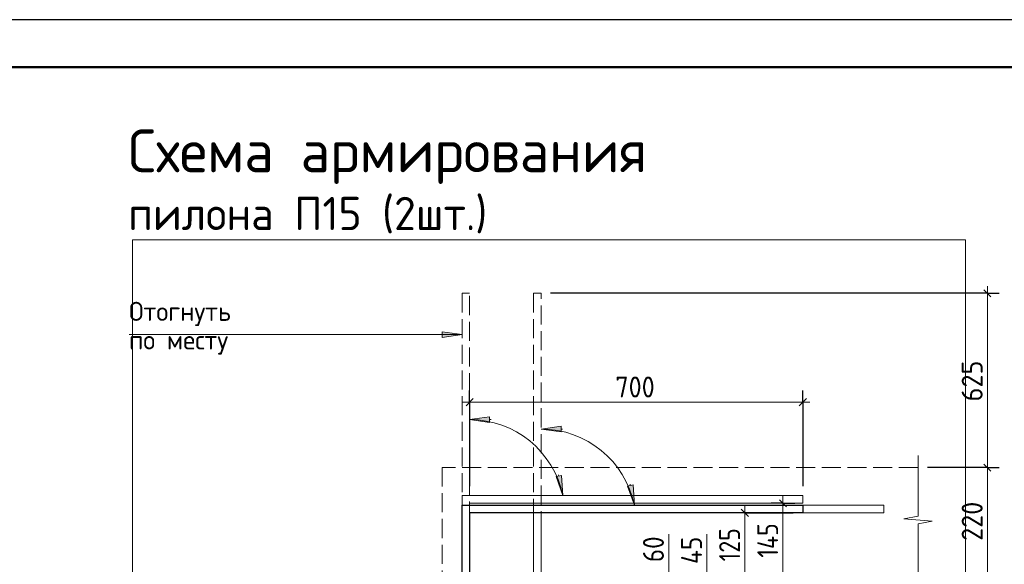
# Model space of a CAD drawing. Header units: millimetres. Extents: x 0 to 59400, y 0 to 42000.
# Tile 24 of 29: x 37211 to 47554, y 36280 to 42000. Entities that reach past the tile are written whole.
import ezdxf

# ---------------------------------------------------------------- set-up
doc = ezdxf.new("R2010")
doc.units = ezdxf.units.MM
doc.linetypes.add('______2', pattern=[270, 200, -70])
for name, color, linetype, lineweight in [('S1 ДОП Продольная арматура', 52, 'Continuous', 25), ('S1 Продольная арматура', 52, 'Continuous', 25), ('Standard', 7, 'Continuous', 25), ('ЖБ Перекрытие верхний уровень', 7, 'Continuous', 18), ('Заголовок чертежа', 7, 'Continuous', 25), ('Позиционная метка диаметр_ шаг', 7, 'Continuous', 13), ('Примечания', 7, 'Continuous', 13), ('Размерная выноска', 7, 'Continuous', 13), ('Размерная линия_ общее', 7, 'Continuous', 13)]:
    doc.layers.add(name, color=color, linetype=linetype, lineweight=lineweight)
doc.styles.add('ISOCPEUR', font='txt')

msp = doc.modelspace()

# ---------------------------------------------------------------- hatches: boundary and pattern name
at = {"layer": 'Примечания', "linetype": 'Continuous', "lineweight": 13, "transparency": 33554687}
for points in [[(41647, 38662), (41857, 38692), (41647, 38722)], [(42147, 37830), (41937, 37800), (42147, 37770)], [(42898, 37730), (42688, 37700), (42898, 37670)]]:
    msp.add_hatch(color=7, dxfattribs=at).paths.add_polyline_path(points)
for points in [[(42903, 37213), (42916, 37001), (42845, 37201)], [(43655, 37113), (43668, 36901), (43596, 37101)]]:
    msp.add_hatch(color=7, dxfattribs=at).paths.add_polyline_path(points, flags=16)

# ---------------------------------------------------------------- linework, layer by layer
at = {"layer": 'S1 ДОП Продольная арматура', "color": 28, "linetype": 'Continuous', "lineweight": 25, "true_color": 0x50140a, "transparency": 33554687}
msp.add_lwpolyline([(45437, 36821), (41937, 36821), (41937, 27721), (41857, 27721), (41857, 36901), (45437, 36901), (45437, 36821)], dxfattribs=at)
msp.add_lwpolyline([(45437, 36821), (41937, 36821), (41937, 27721), (41857, 27721), (41857, 36901), (45437, 36901), (45437, 36821)], dxfattribs=at)
msp.add_lwpolyline([(45437, 36821), (41937, 36821), (41937, 27721), (41857, 27721), (41857, 36901), (45437, 36901), (45437, 36821)], dxfattribs=at)
msp.add_lwpolyline([(45437, 36821), (41937, 36821), (41937, 27721), (41857, 27721), (41857, 36901), (45437, 36901), (45437, 36821)], dxfattribs=at)
msp.add_lwpolyline([(45437, 36821), (41937, 36821), (41937, 27721), (41857, 27721), (41857, 36901), (45437, 36901), (45437, 36821)], dxfattribs=at)
msp.add_lwpolyline([(45437, 36821), (41937, 36821), (41937, 27721), (41857, 27721), (41857, 36901), (45437, 36901), (45437, 36821)], dxfattribs=at)
msp.add_lwpolyline([(45437, 36821), (41937, 36821), (41937, 27721), (41857, 27721), (41857, 36901), (45437, 36901), (45437, 36821)], dxfattribs=at)
msp.add_lwpolyline([(45437, 36821), (41937, 36821), (41937, 27721), (41857, 27721), (41857, 36901), (45437, 36901), (45437, 36821)], dxfattribs=at)
msp.add_lwpolyline([(45437, 36821), (41937, 36821), (41937, 27721), (41857, 27721), (41857, 36901), (45437, 36901), (45437, 36821)], dxfattribs=at)
at = {"layer": 'S1 Продольная арматура', "color": 7, "linetype": 'Continuous', "lineweight": 18, "transparency": 33554687}
for points in [[(41857, 18396), (41857, 37001), (45437, 37001), (45437, 36921), (41937, 36921), (41937, 18396), (41857, 18396)], [(41857, 18396), (41857, 37001), (45437, 37001), (45437, 36921), (41937, 36921), (41937, 18396), (41857, 18396)], [(41857, 18396), (41857, 37001), (45437, 37001), (45437, 36921), (41937, 36921), (41937, 18396), (41857, 18396)], [(41857, 18396), (41857, 37001), (45437, 37001), (45437, 36921), (41937, 36921), (41937, 18396), (41857, 18396)], [(42607, 18396), (42607, 36901), (46287, 36901), (46287, 36821), (42687, 36821), (42687, 18396), (42607, 18396)], [(42607, 18396), (42607, 36901), (46287, 36901), (46287, 36821), (42687, 36821), (42687, 18396), (42607, 18396)], [(42607, 18396), (42607, 36901), (46287, 36901), (46287, 36821), (42687, 36821), (42687, 18396), (42607, 18396)], [(42607, 18396), (42607, 36901), (46287, 36901), (46287, 36821), (42687, 36821), (42687, 18396), (42607, 18396)]]:
    msp.add_lwpolyline(points, dxfattribs=at)
at = {"layer": 'Standard', "color": 251, "linetype": 'Continuous', "lineweight": 25, "true_color": 0x656565, "transparency": 33554687}
msp.add_line((44866, 36783), (44791, 36858), dxfattribs=at)
at = {"layer": 'Standard', "color": 251, "linetype": 'Continuous', "lineweight": 13, "true_color": 0x656565, "transparency": 33554687}
for p, q in [((44828, 36821), (44828, 36896)), ((44828, 36196), (44828, 36821))]:
    msp.add_line(p, q, dxfattribs=at)
at = {"layer": 'Standard', "color": 251, "linetype": 'Continuous', "lineweight": -3, "true_color": 0x656565, "transparency": 33554687}
for q in [(44703, 36821), (44953, 36821), (45337, 36821)]:
    msp.add_line((44828, 36821), q, dxfattribs=at)
at = {"layer": 'Standard', "color": 7, "linetype": 'Continuous', "lineweight": 25, "transparency": 33554687}
msp.add_lwpolyline([(0, 0), (59400, 0), (59400, 42000), (0, 42000), (0, 0)], close=True, dxfattribs=at)
at = {"layer": 'Standard', "color": 7, "linetype": 'Continuous', "lineweight": 50, "transparency": 33554687}
msp.add_lwpolyline([(2000, 41500), (58900, 41500), (58900, 500), (2000, 500), (2000, 41500)], close=True, dxfattribs=at)
at = {"layer": 'Standard', "color": 7, "linetype": 'Continuous', "lineweight": 13, "transparency": 33554687}
for points in [[(58900, 41500), (2000, 41500), (2000, 13416), (58900, 13416), (58900, 41500)], [(2000, 41500), (2000, 500), (58900, 500), (58900, 41500), (2000, 41500)]]:
    msp.add_lwpolyline(points, dxfattribs=at)
at = {"layer": 'Standard', "color": 254, "linetype": 'Continuous', "lineweight": 13, "true_color": 0xc4c4ff, "transparency": 33554687}
msp.add_lwpolyline([(38397, 15896), (47147, 15896), (47147, 39688), (38397, 39688), (38397, 15896)], dxfattribs=at)
at = {"layer": 'ЖБ Перекрытие верхний уровень', "color": 7, "linetype": '______2', "lineweight": 18, "transparency": 33554687}
for p, q in [((41647, 37296), (41647, 36196)), ((46647, 37296), (41647, 37296))]:
    msp.add_line(p, q, dxfattribs=at)
at = {"layer": 'Примечания', "color": 7, "linetype": '______2', "lineweight": 13, "transparency": 33554687}
for p, q in [((41937, 39126), (41857, 39126)), ((41857, 39126), (41857, 36726)), ((41937, 36738), (41937, 39126)), ((42688, 39126), (42608, 39126)), ((42608, 39126), (42608, 36626)), ((42688, 36638), (42688, 39126))]:
    msp.add_line(p, q, dxfattribs=at)
at = {"layer": 'Примечания', "color": 7, "linetype": 'Continuous', "lineweight": 13, "transparency": 33554687}
for p, q in [((38359, 38692), (41857, 38692)), ((41647, 38692), (41632, 38692)), ((41857, 38692), (41647, 38722)), ((41647, 38722), (41647, 38662)), ((41647, 38662), (41857, 38692)), ((41857, 38692), (41857, 38692)), ((41857, 38692), (41857, 38692)), ((41857, 38692), (41857, 38692)), ((42147, 37830), (41937, 37800)), ((41937, 37800), (41937, 37800)), ((41937, 37800), (41937, 37800)), ((41937, 37800), (41937, 37800)), ((41937, 37800), (42147, 37770)), ((42147, 37770), (42147, 37830)), ((42147, 37800), (42162, 37800)), ((42898, 37730), (42688, 37700)), ((42688, 37700), (42688, 37700)), ((42688, 37700), (42688, 37700)), ((42688, 37700), (42688, 37700)), ((42688, 37700), (42898, 37670)), ((42898, 37670), (42898, 37730)), ((42898, 37700), (42913, 37700)), ((46647, 37421), (46647, 36786)), ((42845, 37201), (42903, 37213)), ((42916, 37001), (42845, 37201)), ((42874, 37207), (42871, 37221)), ((42903, 37213), (42916, 37001)), ((43596, 37101), (43655, 37113)), ((43668, 36901), (43596, 37101)), ((43625, 37107), (43622, 37121)), ((43655, 37113), (43668, 36901)), ((42916, 37001), (42916, 37001)), ((42916, 37001), (42916, 37001)), ((42916, 37001), (42916, 37001)), ((43668, 36901), (43668, 36901)), ((43668, 36901), (43668, 36901)), ((43668, 36901), (43668, 36901)), ((46647, 36786), (46497, 36759)), ((46497, 36759), (46797, 36732)), ((46797, 36732), (46647, 36705)), ((46647, 36705), (46647, 36071))]:
    msp.add_line(p, q, dxfattribs=at)
for centre in [(41937, 36800), (42688, 36700)]:
    msp.add_arc(centre, 1000, 11.603, 90, dxfattribs=at)
at = {"layer": 'Размерная выноска', "color": 251, "linetype": 'Continuous', "lineweight": 13, "true_color": 0x656565, "transparency": 33554687}
for p, q in [((44028, 36196), (44028, 36596)), ((44428, 36196), (44428, 36596))]:
    msp.add_line(p, q, dxfattribs=at)
at = {"layer": 'Размерная линия_ общее', "color": 7, "linetype": 'Continuous', "lineweight": 13, "transparency": 33554687}
for p, q in [((47376, 39126), (47376, 39201)), ((41937, 37982), (41862, 37982)), ((45437, 37982), (41937, 37982)), ((45437, 37982), (45512, 37982)), ((47376, 37296), (47376, 36196)), ((45228, 36921), (45228, 36996)), ((45228, 36196), (45228, 36921))]:
    msp.add_line(p, q, dxfattribs=at)
at = {"layer": 'Размерная линия_ общее', "color": 253, "linetype": 'Continuous', "lineweight": -3, "true_color": 0xa0a0a0, "transparency": 33554687}
for p, q in [((47376, 39126), (42788, 39126)), ((47376, 39126), (47251, 39126)), ((47376, 39126), (47501, 39126)), ((41937, 37982), (41937, 38107)), ((45437, 37982), (45437, 38107)), ((41937, 37982), (41937, 37857)), ((41937, 37982), (41937, 37101)), ((45437, 37982), (45437, 37857)), ((45437, 37982), (45437, 37101)), ((47376, 37296), (47251, 37296)), ((47376, 37296), (47501, 37296)), ((45228, 36921), (45103, 36921)), ((45228, 36921), (45353, 36921)), ((45228, 36921), (45337, 36921))]:
    msp.add_line(p, q, dxfattribs=at)
at = {"layer": 'Размерная линия_ общее', "color": 7, "linetype": 'Continuous', "lineweight": 25, "transparency": 33554687}
for p, q in [((47338, 39164), (47413, 39089)), ((41974, 38020), (41899, 37945)), ((45474, 38020), (45399, 37945)), ((47338, 37333), (47413, 37258)), ((45266, 36883), (45191, 36958))]:
    msp.add_line(p, q, dxfattribs=at)
at = {"layer": 'Размерная линия_ общее', "color": 7, "linetype": 'Continuous', "lineweight": 13, "transparency": 33554687}
msp.add_lwpolyline([(47376, 39126), (47376, 37893), (47376, 37893), (47376, 37296)], dxfattribs=at)
at = {"layer": 'Размерная линия_ общее', "color": 253, "linetype": 'Continuous', "lineweight": -3, "true_color": 0xa0a0a0, "transparency": 33554687}
msp.add_lwpolyline([(47376, 37296), (47359, 37296), (47359, 37296), (47359, 37296), (47359, 37296), (47359, 37296), (47359, 37296), (46747, 37296)], dxfattribs=at)

# ---------------------------------------------------------------- texts
at = {"layer": 'Standard', "color": 251, "linetype": 'Continuous', "lineweight": 25, "true_color": 0x656565, "transparency": 33554687, "char_height": 220, "attachment_point": 7, "rotation": 90, "style": 'ISOCPEUR'}
for s, insert, width in [('\\W0.83;125', (44778, 36310), 508.57), ('\\W0.87;60', (43978, 36303), 403.93), ('\\W0.88;45', (44378, 36283), 426.8)]:
    msp.add_mtext(s, dxfattribs=dict(at, insert=insert, width=width))
at = {"layer": 'Заголовок чертежа', "color": 7, "linetype": 'Continuous', "lineweight": 50, "transparency": 33554687, "attachment_point": 7, "style": 'ISOCPEUR'}
for s, insert, char_height, width in [('\\W0.98;Схема армирования', (38350, 40275), 450, 5752.75), ('\\W0.96;пилона П15 (2шт.)', (38350, 39755), 350, 4051.96)]:
    msp.add_mtext(s, dxfattribs=dict(at, insert=insert, char_height=char_height, width=width))
at = {"layer": 'Позиционная метка диаметр_ шаг', "color": 7, "linetype": 'Continuous', "lineweight": 18, "transparency": 33554687, "char_height": 200, "attachment_point": 7, "style": 'ISOCPEUR'}
for s, insert, width in [('\\W0.97;Отогнуть', (38359, 38782), 1316.07), ('\\W0.97;по месту', (38359, 38482), 1236.1)]:
    msp.add_mtext(s, dxfattribs=dict(at, insert=insert, width=width))
at = {"layer": 'Размерная линия_ общее', "color": 7, "linetype": 'Continuous', "lineweight": 25, "transparency": 33554687, "char_height": 220, "attachment_point": 7, "rotation": 90, "style": 'ISOCPEUR'}
for s, insert, width in [('\\W0.91;625', (47326, 37991), 561.98), ('\\W0.91;220', (47326, 36526), 562), ('\\W0.83;145', (45178, 36349), 531.43)]:
    msp.add_mtext(s, dxfattribs=dict(at, insert=insert, width=width))
at = {"layer": 'Размерная линия_ общее', "color": 7, "linetype": 'Continuous', "lineweight": 25, "transparency": 33554687, "insert": (43467, 38032), "char_height": 220, "width": 562, "attachment_point": 7, "style": 'ISOCPEUR'}
msp.add_mtext('\\W0.91;700', dxfattribs=at)

doc.saveas('drawing.dxf')
